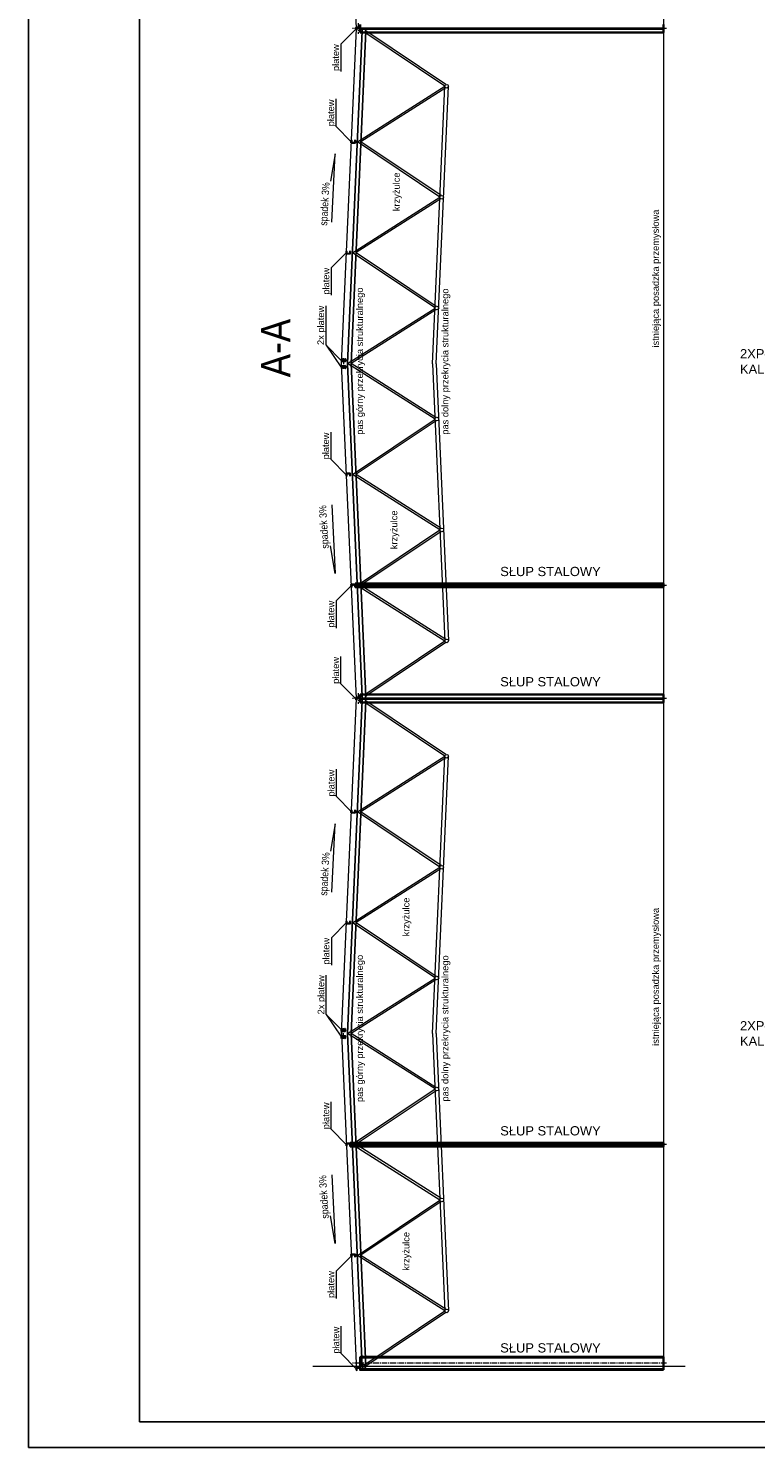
# Model space of a CAD drawing. Header units: millimetres. Extents: x -4725611 to 4745838, y -5478268 to 5501141.
# Tile 3 of 26: x 30316 to 32282, y -11276 to -7439. Entities that reach past the tile are written whole.
import ezdxf

# ---------------------------------------------------------------- set-up
doc = ezdxf.new("R2010")
doc.units = ezdxf.units.MM
doc.linetypes.add('CENTER2', pattern=[28.575, 19.05, -3.175, 3.175, -3.175])
for name, color, linetype, lineweight in [('e-cad_cienkie', 80, 'Continuous', 13), ('e-cad_kontur', 2, 'Continuous', 35), ('e-cad_opisy', 7, 'Continuous', 13), ('e-cad_osie', 6, 'CENTER2', 9), ('K- OPISY', 40, 'Continuous', 20), ('K-WIDOK', 140, 'Continuous', 15)]:
    doc.layers.add(name, color=color, linetype=linetype, lineweight=lineweight)
doc.layers.add('e-cad_stal_kontur', color=2, linetype='Continuous')
doc.styles.add('Arial', font='arial.ttf')
doc.styles.get("Standard").update_dxf_attribs({"font": 'arial.ttf'})

msp = doc.modelspace()

# ---------------------------------------------------------------- linework, layer by layer
at = {"layer": 'Defpoints', "ltscale": 0.8}
for points in [[(30315.91, -11276.3), (47815.91, -11276.3), (47815.91, -5336.3), (30315.91, -5336.3)], [(30615.91, -11206.3), (47745.91, -11206.3), (47745.91, -5406.3), (30615.91, -5406.3)]]:
    msp.add_lwpolyline(points, close=True, dxfattribs=at)
at = {"layer": 'e-cad_cienkie', "ltscale": 0.8}
for p, q in [((31120.5, -8294.88), (31161.9, -8356.7)), ((31121.08, -10104.9), (31162.47, -10166.72))]:
    msp.add_line(p, q, dxfattribs=at)
for points in [[(31202, -7439.7), (31160.92, -7481.38), (31160.92, -7555.49)], [(31188.83, -7745.2), (31147.74, -7703.52), (31147.74, -7629.41)], [(31145.41, -7777.64), (31132.14, -7852.02)], [(31135.72, -7962.68), (31145.41, -7777.64)], [(31175.76, -8044.31), (31134.68, -8085.99), (31134.68, -8160.09)], [(31161.59, -8336.56), (31120.5, -8294.88), (31120.5, -8188.67)], [(31175.02, -8645.85), (31133.93, -8604.17), (31133.93, -8530.07)], [(31135.72, -8727.42), (31145.41, -8912.45)], [(31145.41, -8912.45), (31132.14, -8838.07)], [(31189.07, -8944.68), (31147.98, -8986.36), (31147.98, -9060.47)], [(31201.83, -9252.6), (31160.74, -9210.92), (31160.74, -9136.81)], [(31189.72, -9557.55), (31148.63, -9515.87), (31148.63, -9441.76)], [(31145.41, -9589.31), (31132.14, -9663.69)], [(31135.72, -9774.35), (31145.41, -9589.31)], [(31175.96, -9856.06), (31134.87, -9897.75), (31134.87, -9971.85)], [(31162.17, -10146.58), (31121.08, -10104.9), (31121.08, -9998.69)], [(31175.44, -10457.18), (31134.35, -10415.5), (31134.35, -10341.39)], [(31135.72, -10539.09), (31145.41, -10724.12)], [(31145.41, -10724.12), (31132.14, -10649.74)], [(31189, -10757.32), (31147.91, -10799), (31147.91, -10873.11)], [(31202.53, -11063.78), (31161.45, -11022.1), (31161.45, -10947.99)]]:
    msp.add_lwpolyline(points, dxfattribs=at)
at = {"layer": 'e-cad_kontur', "ltscale": 0.8}
for points in [[(31202.34, -7442.46), (31202.64, -7442.46), (31202.64, -7436.26), (31212.04, -7436.26), (31212.04, -7442.46), (31212.34, -7442.46), (31212.34, -7435.96), (31202.34, -7435.96), (31202.34, -7442.46)], [(31212.34, -7428.21), (31212.34, -7450.21)], [(32032.47, -7438.93), (31212.34, -7438.93)], [(32032.47, -7439.49), (31212.34, -7439.49)], [(32032.47, -7450.21), (32032.47, -7428.21)], [(32032.47, -7450.21), (31212.34, -7450.21)], [(31189.14, -7741.2), (31189.44, -7741.21), (31189.17, -7747.41), (31198.56, -7747.82), (31198.83, -7741.63), (31199.13, -7741.64), (31198.85, -7748.13), (31188.86, -7747.69), (31189.14, -7741.2)], [(31175.89, -8041.2), (31176.19, -8041.21), (31175.92, -8047.41), (31185.31, -8047.82), (31185.58, -8041.63), (31185.88, -8041.64), (31185.6, -8048.13), (31175.61, -8047.69), (31175.89, -8041.2)], [(31163.06, -8331.82), (31163.36, -8331.83), (31163.08, -8338.03), (31172.47, -8338.46), (31172.75, -8332.27), (31173.05, -8332.28), (31172.75, -8338.77), (31162.76, -8338.31), (31163.06, -8331.82)], [(31163.06, -8358.27), (31163.36, -8358.26), (31163.08, -8352.07), (31172.47, -8351.65), (31172.75, -8357.85), (31173.05, -8357.83), (31172.76, -8351.34), (31162.77, -8351.78), (31163.06, -8358.27)], [(31175.89, -8648.89), (31176.19, -8648.88), (31175.92, -8642.69), (31185.31, -8642.27), (31185.58, -8648.47), (31185.88, -8648.45), (31185.6, -8641.96), (31175.61, -8642.4), (31175.89, -8648.89)], [(32032.47, -8940.05), (31199.21, -8940.05)], [(31199.21, -8940.05), (31199.21, -8950.05)], [(32032.47, -8950.05), (32032.47, -8940.05)], [(31189.14, -8948.89), (31189.44, -8948.88), (31189.17, -8942.69), (31198.56, -8942.27), (31198.83, -8948.47), (31199.13, -8948.45), (31198.85, -8941.96), (31188.86, -8942.4), (31189.14, -8948.89)], [(32032.47, -8944.77), (31199.21, -8944.77)], [(32032.47, -8945.33), (31199.21, -8945.33)], [(32032.47, -8950.05), (31199.21, -8950.05)], [(31202.36, -9254.13), (31202.66, -9254.13), (31202.66, -9247.93), (31212.06, -9247.93), (31212.06, -9254.13), (31212.36, -9254.13), (31212.36, -9247.63), (31202.36, -9247.63), (31202.36, -9254.13)], [(32032.47, -9239.88), (31212.36, -9239.88)], [(31212.36, -9239.88), (31212.36, -9261.88)], [(32032.47, -9261.88), (32032.47, -9239.88)], [(32032.47, -9250.6), (31212.36, -9250.6)], [(32032.47, -9251.16), (31212.36, -9251.16)], [(32032.47, -9261.88), (31212.36, -9261.88)], [(31189.14, -9552.87), (31189.44, -9552.88), (31189.17, -9559.08), (31198.56, -9559.49), (31198.83, -9553.3), (31199.13, -9553.31), (31198.85, -9559.8), (31188.86, -9559.36), (31189.14, -9552.87)], [(31175.89, -9852.87), (31176.19, -9852.88), (31175.92, -9859.08), (31185.31, -9859.49), (31185.58, -9853.3), (31185.88, -9853.31), (31185.6, -9859.8), (31175.61, -9859.36), (31175.89, -9852.87)], [(31162.47, -10143.47), (31162.77, -10143.47), (31162.77, -10149.67), (31172.17, -10149.67), (31172.17, -10143.47), (31172.47, -10143.47), (31172.47, -10149.97), (31162.47, -10149.97), (31162.47, -10143.47)], [(31162.47, -10169.97), (31162.77, -10169.97), (31162.77, -10163.77), (31172.17, -10163.77), (31172.17, -10169.97), (31172.47, -10169.97), (31172.47, -10163.47), (31162.47, -10163.47), (31162.47, -10169.97)], [(31175.89, -10460.56), (31176.19, -10460.55), (31175.92, -10454.36), (31185.31, -10453.94), (31185.58, -10460.14), (31185.88, -10460.12), (31185.6, -10453.63), (31175.61, -10454.07), (31175.89, -10460.56)], [(32032.47, -10451.72), (31185.95, -10451.72)], [(31185.95, -10451.72), (31185.95, -10461.72)], [(32032.47, -10456.44), (31185.95, -10456.44)], [(32032.47, -10457), (31185.95, -10457)], [(32032.47, -10461.72), (31185.95, -10461.72)], [(32032.47, -10461.72), (32032.47, -10451.72)], [(31189.14, -10760.56), (31189.44, -10760.55), (31189.17, -10754.36), (31198.56, -10753.94), (31198.83, -10760.14), (31199.13, -10760.12), (31198.85, -10753.63), (31188.86, -10754.07), (31189.14, -10760.56)], [(32032.47, -11030.88), (31213.03, -11030.88)], [(31213.03, -11065.88), (31213.03, -11030.88)], [(32032.47, -11032.48), (31213.03, -11032.48)], [(32032.47, -11065.88), (32032.47, -11030.88)], [(31202.68, -11067.03), (31202.98, -11067.02), (31202.7, -11060.82), (31212.09, -11060.41), (31212.37, -11066.6), (31212.67, -11066.59), (31212.38, -11060.09), (31202.39, -11060.53), (31202.68, -11067.03)], [(32032.47, -11064.28), (31213.03, -11064.28)], [(32032.47, -11065.88), (31213.03, -11065.88)]]:
    msp.add_lwpolyline(points, dxfattribs=at)
at = {"layer": 'e-cad_osie', "ltscale": 0.8}
for points in [[(32040.5, -7439.21), (31191.69, -7439.21)], [(31207.47, -7424.96), (31207.47, -7453.46)], [(31167.47, -8330.8), (31167.47, -8359.3)], [(32040.5, -8945.05), (31191.69, -8945.05)], [(31207.49, -9236.63), (31207.49, -9265.13)], [(32040.5, -9250.88), (31191.69, -9250.88)], [(31167.47, -10170.97), (31167.47, -10142.47)], [(32040.5, -10456.72), (31191.69, -10456.72)], [(32040.5, -11048.38), (31191.69, -11048.38)]]:
    msp.add_lwpolyline(points, dxfattribs=at)
at = {"layer": 'e-cad_stal_kontur', "color": 242, "ltscale": 0.8, "true_color": 0xdf343a}
for points in [[(31178.27, -8344.83), (31218.02, -7444.83)], [(31188.27, -8345.05), (31228.01, -7445.27)], [(31178.27, -8345.27), (31218.02, -9245.27)], [(31188.27, -8345.05), (31228.01, -9244.83)], [(31178.27, -10156.5), (31218.02, -9256.5)], [(31188.27, -10156.72), (31228.01, -9256.94)], [(31178.27, -10156.5), (31218.02, -11056.5)], [(31188.28, -10156.5), (31228.01, -11056.05)]]:
    msp.add_lwpolyline(points, dxfattribs=at)
for centre in [(31223.02, -7445.06), (31223.02, -9245.05), (31223.02, -9256.72), (31223.02, -11056.7)]:
    msp.add_circle(centre, 5, dxfattribs=at)
at = {"layer": 'K-WIDOK', "ltscale": 0.8}
for points in [[(32032.47, -5624.21), (32032.47, -11065.88)], [(31162.47, -8345.05), (31202.48, -7439.21), (31162.47, -6533.38)], [(31202.47, -7439.06), (31202.47, -7439.06)], [(31162.47, -10156.72), (31202.48, -9250.88), (31162.47, -8345.05)], [(31162.47, -8345.05), (31162.47, -8345.05)], [(31202.47, -9250.88), (31202.47, -9250.88)], [(31162.47, -10143.47), (31162.47, -10169.97)], [(31162.47, -10156.72), (31202.76, -11069)], [(32091.54, -11056.72), (31084.84, -11056.72)]]:
    msp.add_lwpolyline(points, dxfattribs=at)
at = {"layer": 'K-WIDOK', "color": 8, "ltscale": 0.8}
for points in [[(31441.61, -7594.73), (31225.22, -7449.55)], [(31444.4, -7590.57), (31228, -7445.4)], [(31428.37, -7894.7), (31205.2, -7745.26), (31441.6, -7595.03)], [(31444.07, -7599.38), (31214.83, -7745.06)], [(31431.37, -7890.7), (31214.79, -7745.68)], [(31415.13, -8194.48), (31191.99, -8045.17), (31428.34, -7895.43)], [(31430.97, -7899.68), (31201.77, -8044.89)], [(31418.13, -8190.47), (31201.73, -8045.68)], [(31415.1, -8494.9), (31178.95, -8345.06), (31415.1, -8195.21)], [(31417.73, -8199.46), (31188.27, -8345.06)], [(31417.73, -8490.65), (31188.27, -8345.05)], [(31428.34, -8794.68), (31191.99, -8644.94), (31415.13, -8495.63)], [(31418.13, -8499.64), (31201.73, -8644.43)], [(31430.97, -8790.43), (31201.77, -8645.22)], [(31428.37, -8795.41), (31205.2, -8944.85), (31441.6, -9095.08)], [(31431.37, -8799.42), (31214.79, -8944.43)], [(31444.07, -9090.73), (31214.83, -8945.05)], [(31441.61, -9095.38), (31225.22, -9240.56)], [(31444.4, -9099.54), (31228, -9244.71)], [(31441.61, -9406.38), (31225.22, -9261.21)], [(31444.4, -9402.23), (31228, -9257.05)], [(31428.37, -9706.35), (31205.2, -9556.92), (31441.6, -9406.68)], [(31444.07, -9411.03), (31214.83, -9556.72)], [(31431.37, -9702.35), (31214.79, -9557.33)], [(31415.13, -10006.13), (31191.99, -9856.82), (31428.34, -9707.08)], [(31430.97, -9711.33), (31201.77, -9856.55)], [(31418.13, -10002.13), (31201.73, -9857.33)], [(31415.1, -10306.56), (31178.95, -10156.71), (31415.1, -10006.86)], [(31417.73, -10011.11), (31188.27, -10156.72)], [(31417.73, -10302.3), (31188.27, -10156.7)], [(31415.13, -10307.28), (31191.99, -10456.6), (31428.34, -10606.34)], [(31418.13, -10311.29), (31201.73, -10456.08)], [(31430.97, -10602.08), (31201.77, -10456.87)], [(31441.6, -10906.73), (31205.2, -10756.5), (31428.37, -10607.06)], [(31431.37, -10611.07), (31214.79, -10756.08)], [(31444.07, -10902.38), (31214.83, -10756.7)], [(31441.61, -10907.04), (31225.22, -11052.21)], [(31444.4, -10911.19), (31228, -11056.36)]]:
    msp.add_lwpolyline(points, dxfattribs=at)
at = {"layer": 'K-WIDOK', "color": 150, "ltscale": 0.8, "true_color": 0x389cff}
for points in [[(31408.49, -8345.27), (31441.63, -7595.06)], [(31418.5, -8345.27), (31451.6, -7595.06)], [(31408.49, -8345.27), (31441.62, -9095.49)], [(31418.5, -8345.27), (31451.61, -9095.05)], [(31408.49, -10156.5), (31441.62, -9406.28)], [(31418.5, -10156.5), (31451.61, -9406.72)], [(31408.49, -10156.5), (31441.63, -10906.7)], [(31418.5, -10156.5), (31451.6, -10906.7)]]:
    msp.add_lwpolyline(points, dxfattribs=at)
for centre in [(31446.6, -7595.06), (31433.35, -7895.29), (31420.11, -8195.06), (31420.11, -8495.05), (31433.35, -8794.83), (31446.6, -9095.05), (31446.6, -9406.72), (31433.35, -9706.94), (31420.11, -10006.72), (31420.11, -10306.7), (31433.35, -10606.48), (31446.6, -10906.7)]:
    msp.add_circle(centre, 5, dxfattribs=at)

# ---------------------------------------------------------------- texts
at = {"layer": 'e-cad_opisy', "style": 'Arial', "width": 0.85}
for s, height, rotation, p in [('spadek 3%%%', 20, 86.51705, (31123.22, -7972.73)), ('A-A', 80, 90, (31024.27, -8382.32)), ('spadek 3%%%', 20, 93.48295, (31127.84, -8844.86)), ('spadek 3%%%', 20, 86.51705, (31123.22, -9784.4)), ('spadek 3%%%', 20, 93.48295, (31127.84, -10656.53))]:
    msp.add_text(s, height=height, rotation=rotation, dxfattribs=at).set_placement(p)
at = {"layer": 'K- OPISY', "char_height": 18, "width": 1619.9605, "rotation": 90}
for s, insert, attachment_point in [('płatew', (31137.62, -7481.38), 3), ('płatew', (31124.45, -7703.52), 1), ('krzyżulce', (31301.84, -7932.87), 1), ('istniejąca posadzka przemysłowa', (32002.23, -8301.73), 1), ('płatew', (31111.38, -8085.99), 3), ('pas górny przekrycia strukturalnego', (31202.35, -8537.52), 1), ('pas dolny przekrycia strukturalnego', (31433.3, -8537.45), 1), ('2x płatew', (31097.21, -8294.88), 1), ('płatew', (31110.64, -8604.17), 1), ('krzyżulce', (31295.18, -8846.94), 1), ('płatew', (31124.69, -8986.36), 3), ('płatew', (31137.45, -9210.92), 1), ('płatew', (31125.34, -9515.87), 1), ('krzyżulce', (31327.92, -9893.77), 1), ('istniejąca posadzka przemysłowa', (32002.23, -10189.89), 1), ('płatew', (31111.58, -9897.75), 3), ('pas górny przekrycia strukturalnego', (31202.35, -10342.02), 1), ('pas dolny przekrycia strukturalnego', (31433.3, -10340.65), 1), ('2x płatew', (31097.79, -10104.9), 1), ('płatew', (31111.06, -10415.5), 1), ('krzyżulce', (31327.92, -10797.93), 1), ('płatew', (31124.62, -10799), 3), ('płatew', (31138.15, -11022.1), 1)]:
    msp.add_mtext(s, dxfattribs=dict(at, insert=insert, attachment_point=attachment_point))
at = {"layer": 'K- OPISY', "char_height": 25, "attachment_point": 1}
for s, insert, width in [('2XPŁATEW KALENICOWA', (32239.44, -8305.94), 377.2891), ('SŁUP STALOWY', (31591.3, -8894.71), 1619.9605), ('SŁUP STALOWY', (31591.3, -9192.9), 1619.9605), ('2XPŁATEW KALENICOWA', (32239.44, -10123.12), 377.2891), ('SŁUP STALOWY', (31591.3, -10407.16), 1619.9605), ('SŁUP STALOWY', (31591.3, -10994.11), 1619.9605)]:
    msp.add_mtext(s, dxfattribs=dict(at, insert=insert, width=width))

doc.saveas('drawing.dxf')
